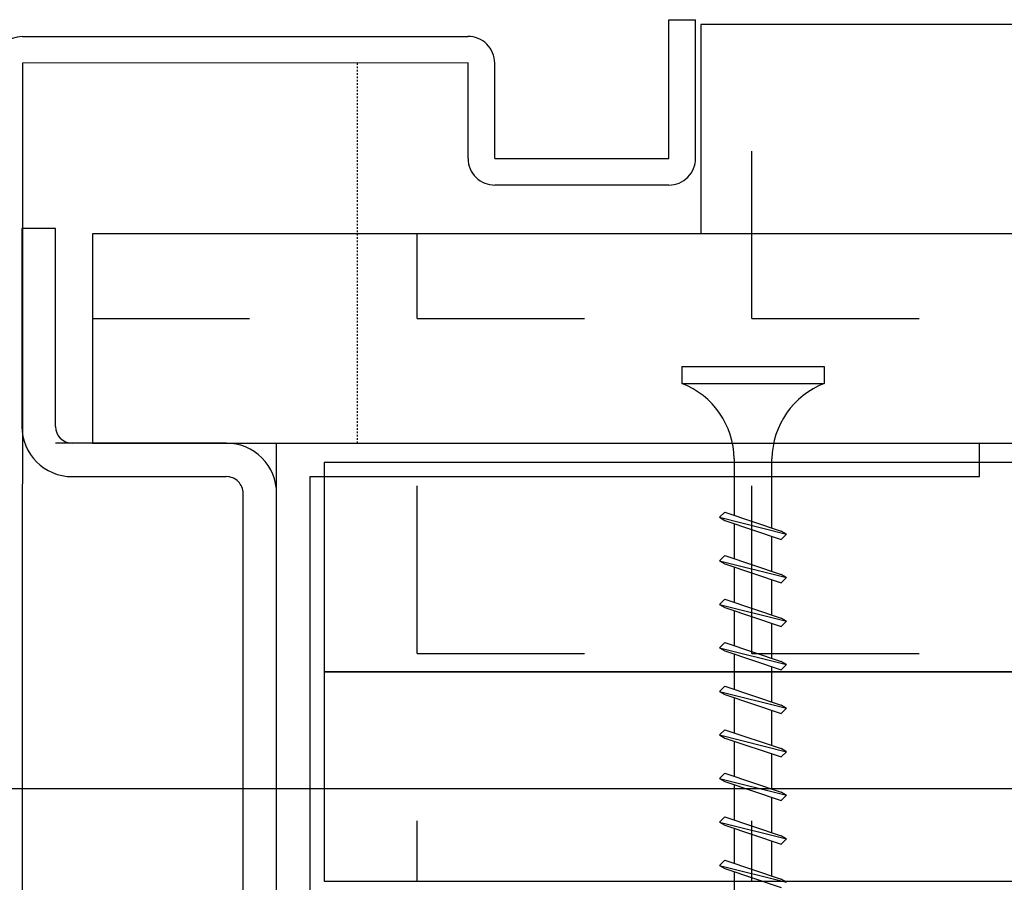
# Model space of a CAD drawing. Header units: millimetres. Extents: x -4577 to 1032787, y -66234 to 201209.
# Tile 161 of 256: x 4382 to 4441, y -8935 to -8884. Entities that reach past the tile are written whole.
import ezdxf

# ---------------------------------------------------------------- set-up
doc = ezdxf.new("R2010")
doc.units = ezdxf.units.MM
doc.linetypes.add('510_5_2OG_ELT_1004$0$11-07-22_DS_2OG$0$AUSGEZOGEN', pattern=[0])
doc.linetypes.add('510_5_2OG_ELT_1004$0$11-07-22_DS_2OG$0$PUNKT2_S9', pattern=[0.075, 0, -0.075])
for name, color, linetype in [('510_5_2OG_ELT_1004$0$11-07-22_DS_2OG$0$EBENE_1', 8, '510_5_2OG_ELT_1004$0$11-07-22_DS_2OG$0$AUSGEZOGEN'), ('510_5_2OG_ELT_1004$0$11-07-22_DS_2OG$0$Schraffur', 8, '510_5_2OG_ELT_1004$0$11-07-22_DS_2OG$0$AUSGEZOGEN'), ('510_5_2OG_ELT_1004$0$11-07-22_DS_2OG$0$STANDARD', 8, '510_5_2OG_ELT_1004$0$11-07-22_DS_2OG$0$AUSGEZOGEN')]:
    doc.layers.add(name, color=color, linetype=linetype)
pattern_1 = [(0, (1905.797, -66881.692), (20, 20), [10, -10]), (90, (1905.797, -66881.692), (20, 20), [10, -10])]

# ---------------------------------------------------------------- blocks, each defined once
blk = doc.blocks.new('510_5_2OG_ELT_1004')
at = {"layer": '510_5_2OG_ELT_1004$0$11-07-22_DS_2OG$0$Schraffur', "linetype": 'Continuous'}
h = blk.add_hatch(dxfattribs=at)
h.set_pattern_fill('MUSTER_NA', color=256, scale=10, style=0, pattern_type=2)
h.set_pattern_definition(pattern_1)
h.paths.add_polyline_path([(4946.832, -8884.064), (4422.766, -8884.064), (4422.766, -8896.564), (4946.832, -8896.564)], flags=0)
h = blk.add_hatch(dxfattribs=at)
h.set_pattern_fill('MUSTER_NA', color=256, scale=10, style=0, pattern_type=2)
h.set_pattern_definition(pattern_1)
h.paths.add_polyline_path([(4953.832, -8896.564), (4386.425, -8896.564), (4386.425, -8909.064), (4953.832, -8909.064)], flags=0)
h = blk.add_hatch(dxfattribs=at)
h.set_pattern_fill('MUSTER_NA', color=256, scale=10, style=0, pattern_type=2)
h.set_pattern_definition(pattern_1)
h.paths.add_polyline_path([(4499.759, -8922.728), (4400.274, -8922.728), (4400.274, -8910.228), (4499.759, -8910.228)], flags=0)
h = blk.add_hatch(dxfattribs=at)
h.set_pattern_fill('MUSTER_NA', color=256, scale=10, style=0, pattern_type=2)
h.set_pattern_definition(pattern_1)
h.paths.add_polyline_path([(4499.759, -8935.228), (4400.274, -8935.228), (4400.274, -8922.728), (4499.759, -8922.728)], flags=0)
at = {"layer": '510_5_2OG_ELT_1004$0$11-07-22_DS_2OG$0$EBENE_1'}
for p, q in [((4382.237, -8884.776), (4408.852, -8884.773)), ((4382.237, -8886.363), (4382.222, -8948.626)), ((4408.869, -8886.36), (4382.237, -8886.363))]:
    blk.add_line(p, q, dxfattribs=at)
at = {"layer": '510_5_2OG_ELT_1004$0$11-07-22_DS_2OG$0$STANDARD', "linetype": '510_5_2OG_ELT_1004$0$11-07-22_DS_2OG$0$AUSGEZOGEN'}
for p, q in [((4420.869, -8892.064), (4420.869, -8883.774)), ((4420.869, -8883.774), (4422.457, -8883.774)), ((4422.457, -8892.064), (4422.457, -8883.774)), ((4422.766, -8884.064), (4422.766, -8896.564)), ((4946.832, -8884.064), (4422.766, -8884.064)), ((4408.869, -8892.064), (4408.869, -8886.36)), ((4410.457, -8892.064), (4410.457, -8886.36)), ((4410.457, -8892.064), (4420.869, -8892.064)), ((4420.869, -8893.651), (4410.457, -8893.651)), ((4384.208, -8896.248), (4382.211, -8896.248)), ((4382.211, -8896.248), (4382.211, -8908.066)), ((4384.208, -8908.066), (4384.208, -8896.248)), ((4386.425, -8896.564), (4386.425, -8909.064)), ((4953.832, -8896.564), (4386.425, -8896.564)), ((4421.647, -8904.498), (4430.147, -8904.498)), ((4421.647, -8904.498), (4421.647, -8905.498)), ((4430.147, -8904.498), (4430.147, -8905.498)), ((4421.647, -8905.498), (4430.147, -8905.498)), ((4386.425, -8909.064), (4384.208, -8909.064)), ((4394.425, -8909.068), (4385.209, -8909.068)), ((4386.425, -8909.064), (4953.832, -8909.064)), ((4397.425, -8909.064), (4439.425, -8909.064)), ((4397.425, -8919.064), (4397.425, -8909.064)), ((4439.425, -8911.064), (4439.425, -8909.064)), ((4439.425, -8911.064), (4439.425, -8909.064)), ((4424.772, -8909.998), (4424.772, -8913.371)), ((4427.022, -8914.128), (4427.022, -8909.998)), ((4385.209, -8911.066), (4394.421, -8911.066)), ((4399.425, -8919.064), (4399.425, -8911.064)), ((4399.425, -8911.064), (4439.425, -8911.064)), ((4395.427, -8981.064), (4395.427, -8912.068)), ((4397.425, -8981.064), (4397.425, -8912.068)), ((4423.897, -8913.498), (4424.212, -8913.183)), ((4423.897, -8913.498), (4427.897, -8914.498)), ((4423.897, -8913.498), (4424.212, -8913.68)), ((4424.212, -8913.183), (4427.582, -8914.316)), ((4424.212, -8913.68), (4427.582, -8914.813)), ((4424.772, -8913.868), (4424.772, -8915.971)), ((4427.022, -8916.728), (4427.022, -8914.625)), ((4427.897, -8914.498), (4427.582, -8914.316)), ((4427.897, -8914.498), (4427.582, -8914.813)), ((4423.897, -8916.098), (4424.212, -8915.783)), ((4424.212, -8915.783), (4427.582, -8916.916)), ((4423.897, -8916.098), (4427.897, -8917.098)), ((4423.897, -8916.098), (4424.212, -8916.28)), ((4424.212, -8916.28), (4427.582, -8917.413)), ((4424.772, -8916.468), (4424.772, -8918.571)), ((4427.897, -8917.098), (4427.582, -8916.916)), ((4427.897, -8917.098), (4427.582, -8917.413)), ((4427.022, -8919.328), (4427.022, -8917.225)), ((4423.897, -8918.698), (4424.212, -8918.383)), ((4423.897, -8918.698), (4427.897, -8919.698)), ((4423.897, -8918.698), (4424.212, -8918.88)), ((4424.212, -8918.383), (4427.582, -8919.516)), ((4424.212, -8918.88), (4427.582, -8920.013)), ((4397.425, -8949.064), (4397.425, -8919.064)), ((4399.425, -8949.064), (4399.425, -8919.064)), ((4424.772, -8919.068), (4424.772, -8921.171)), ((4427.897, -8919.698), (4427.582, -8919.516)), ((4427.022, -8921.928), (4427.022, -8919.825)), ((4427.897, -8919.698), (4427.582, -8920.013)), ((4423.897, -8921.298), (4424.212, -8920.983)), ((4423.897, -8921.298), (4427.897, -8922.298)), ((4423.897, -8921.298), (4424.212, -8921.48)), ((4424.212, -8920.983), (4427.582, -8922.116)), ((4424.212, -8921.48), (4427.582, -8922.613)), ((4424.772, -8921.668), (4424.772, -8923.771)), ((4427.022, -8924.528), (4427.022, -8922.425)), ((4427.897, -8922.298), (4427.582, -8922.116)), ((4427.897, -8922.298), (4427.582, -8922.613)), ((4423.897, -8923.898), (4424.212, -8923.583)), ((4424.212, -8923.583), (4427.582, -8924.716)), ((4423.897, -8923.898), (4427.897, -8924.898)), ((4423.897, -8923.898), (4424.212, -8924.08)), ((4424.212, -8924.08), (4427.582, -8925.213)), ((4424.772, -8924.268), (4424.772, -8926.371)), ((4427.897, -8924.898), (4427.582, -8924.716)), ((4427.022, -8927.128), (4427.022, -8925.025)), ((4427.897, -8924.898), (4427.582, -8925.213)), ((4423.897, -8926.498), (4424.212, -8926.183)), ((4423.897, -8926.498), (4424.212, -8926.68)), ((4423.897, -8926.498), (4427.897, -8927.498)), ((4424.212, -8926.183), (4427.582, -8927.316)), ((4424.212, -8926.68), (4427.582, -8927.813)), ((4424.772, -8926.868), (4424.772, -8928.971)), ((4427.022, -8929.728), (4427.022, -8927.625)), ((4427.897, -8927.498), (4427.582, -8927.316)), ((4427.897, -8927.498), (4427.582, -8927.813)), ((4423.897, -8929.098), (4424.212, -8928.783)), ((4424.212, -8928.783), (4427.582, -8929.916)), ((4423.897, -8929.098), (4427.897, -8930.098)), ((4423.897, -8929.098), (4424.212, -8929.28)), ((4424.212, -8929.28), (4427.582, -8930.413)), ((4424.772, -8929.468), (4424.772, -8931.571)), ((5012.037, -8929.716), (4368.733, -8929.716)), ((4427.897, -8930.098), (4427.582, -8929.916)), ((4427.897, -8930.098), (4427.582, -8930.413)), ((4427.022, -8932.328), (4427.022, -8930.225)), ((4423.897, -8931.698), (4424.212, -8931.383)), ((4423.897, -8931.698), (4427.897, -8932.698)), ((4423.897, -8931.698), (4424.212, -8931.88)), ((4424.212, -8931.383), (4427.582, -8932.516)), ((4424.212, -8931.88), (4427.582, -8933.013)), ((4424.772, -8932.068), (4424.772, -8934.171)), ((4427.022, -8934.928), (4427.022, -8932.825)), ((4427.897, -8932.698), (4427.582, -8932.516)), ((4427.897, -8932.698), (4427.582, -8933.013)), ((4423.897, -8934.298), (4424.212, -8933.983)), ((4424.212, -8933.983), (4427.582, -8935.116)), ((4423.897, -8934.298), (4427.897, -8935.298)), ((4423.897, -8934.298), (4424.212, -8934.48)), ((4424.212, -8934.48), (4427.582, -8935.613)), ((4424.772, -8934.668), (4424.772, -8936.771)), ((4427.897, -8935.298), (4427.582, -8935.116))]:
    blk.add_line(p, q, dxfattribs=at)
at = {"layer": '510_5_2OG_ELT_1004$0$11-07-22_DS_2OG$0$STANDARD', "linetype": '510_5_2OG_ELT_1004$0$11-07-22_DS_2OG$0$PUNKT2_S9'}
blk.add_line((4402.237, -8886.363), (4402.237, -8909.064), dxfattribs=at)
at = {"layer": '510_5_2OG_ELT_1004$0$11-07-22_DS_2OG$0$STANDARD', "linetype": '510_5_2OG_ELT_1004$0$11-07-22_DS_2OG$0$AUSGEZOGEN'}
for points in [[(4499.759, -8910.228), (4400.274, -8910.228), (4400.274, -8922.728), (4499.759, -8922.728), (4499.759, -8910.228)], [(4499.759, -8922.728), (4400.274, -8922.728), (4400.274, -8935.228), (4499.759, -8935.228), (4499.759, -8922.728)]]:
    blk.add_lwpolyline(points, close=True, dxfattribs=at)
for centre, radius, start, end in [((4382.237, -8886.363), 1.587, 90, 180), ((4408.869, -8886.36), 1.587, 0, 90.63611), ((4410.457, -8892.064), 1.587, 180, 270.63611), ((4420.869, -8892.064), 1.587, 270, 0.63611), ((4419.853, -8910.079), 4.919, 0.9391, 68.61633), ((4431.94, -8910.079), 4.919, 111.38361, 179.06084), ((4385.209, -8908.066), 3, 180, 269.99971), ((4385.209, -8908.066), 1.002, 180, 269.99843), ((4394.425, -8912.068), 3, 359.99971, 90), ((4394.425, -8912.068), 1.002, 359.99969, 90.00125)]:
    blk.add_arc(centre, radius, start, end, dxfattribs=at)

msp = doc.modelspace()

# ---------------------------------------------------------------- block references
msp.add_blockref('510_5_2OG_ELT_1004', (0, -0.05))

doc.saveas('drawing.dxf')
